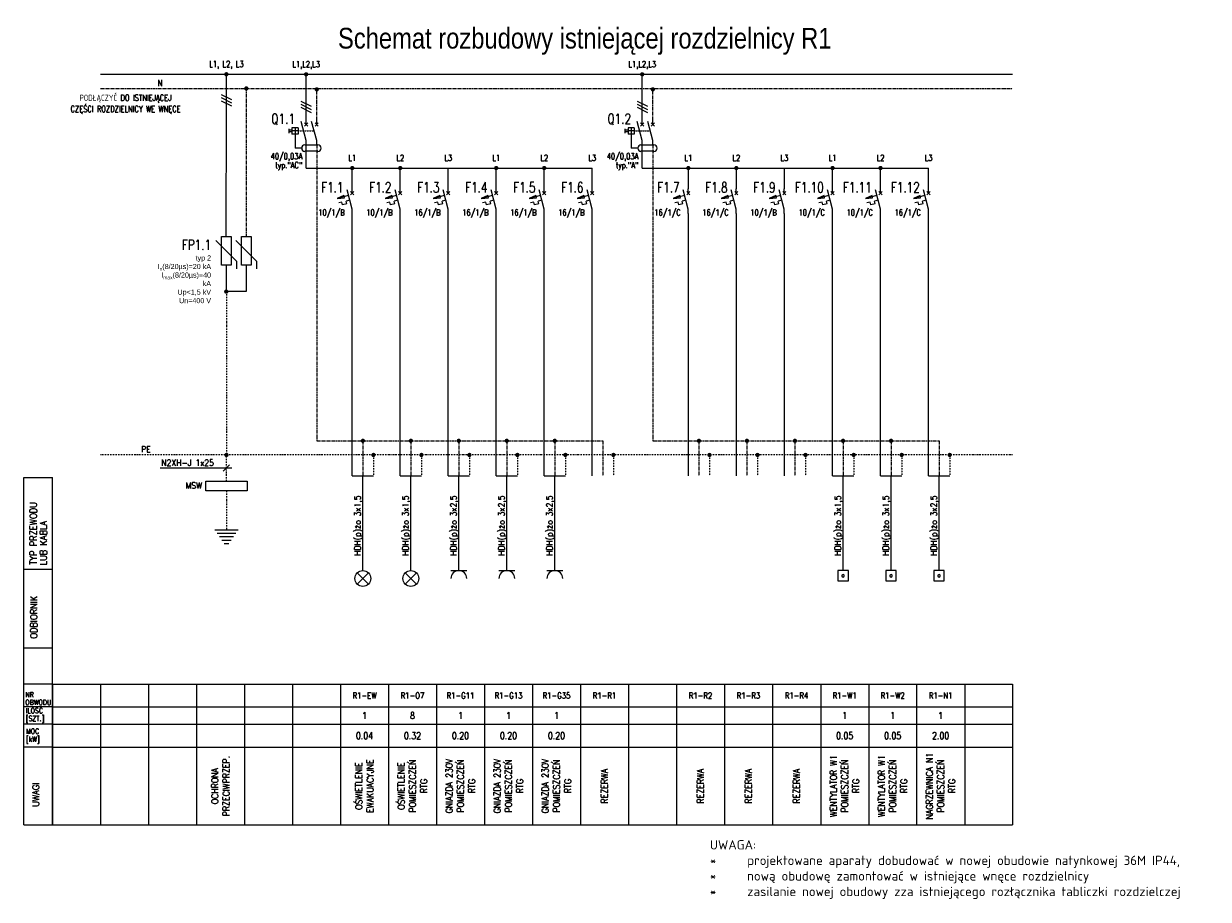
# Model space of a CAD drawing. Header units: millimetres. Extents: x 70863 to 97203, y -18528 to 3008.
# Tile 72 of 122: x 94917 to 97203, y -16420 to -14729. Entities that reach past the tile are written whole.
import ezdxf
from ezdxf.enums import TextEntityAlignment as Align

# ---------------------------------------------------------------- set-up
doc = ezdxf.new("R2010")
doc.units = ezdxf.units.MM
for name, pattern in [('GRUBA', [0]), ('HIDDEN', [0.375, 0.25, -0.125]), ('MITTE', [2, 1.25, -0.25, 0.25, -0.25]), ('PO-ZWYK', [0]), ('STRICHPUNKT', [1, 0.5, -0.25, 0, -0.25])]:
    doc.linetypes.add(name, pattern=pattern)
doc.layers.add('0-EL-OPIS', color=120, linetype='Continuous')
for name, color, linetype, lineweight in [('E_linie', 62, 'Continuous', 25), ('E_opisy_zwykłe', 253, 'Continuous', 18), ('E_symbol', 41, 'Continuous', 25), ('N', 5, 'MITTE', 9), ('OPISY', 4, 'Continuous', 9), ('PE', 3, 'STRICHPUNKT', 9), ('PRZEW', 9, 'Continuous', 15), ('PRZEWODY', 9, 'Continuous', 15), ('TABELKI', 2, 'Continuous', 15)]:
    doc.layers.add(name, color=color, linetype=linetype, lineweight=lineweight)
doc.styles.add('ARIAL', font='ARIALN.TTF')
doc.styles.add('EL-OPIS', font='romans.shx', dxfattribs={"width": 0.85})
doc.styles.add('ROMANS', font='romans', dxfattribs={"width": 0.85})
doc.styles.get("Standard").update_dxf_attribs({"font": 'arial.ttf'})

# ---------------------------------------------------------------- blocks, each defined once
blk = doc.blocks.new('wyłącznik_różnicowoprądowy')
at = {"layer": 'E_symbol', "ltscale": 0.5}
for p, q in [((0.98, -3.67), (0, 0)), ((0.98, -0.61), (0.98, 0.25)), ((3.02, -3.67), (2.04, 0)), ((3.02, -0.61), (3.02, 0.25)), ((-2.37, -1.43), (-2.37, -2.25)), ((-1.75, -1.68), (-2.37, -1.68)), ((-1.75, -1.99), (-2.37, -1.99)), ((-1.75, -1.24), (-1.75, -2.44)), ((-0.55, -1.24), (-1.75, -1.24)), ((-0.55, -1.84), (-1.75, -1.84)), ((-1.15, -1.24), (-1.15, -2.44)), ((-0.55, -1.24), (-0.55, -2.44)), ((1.3, -0.3), (0.67, -0.92)), ((0.67, -0.3), (1.3, -0.92)), ((3.34, -0.3), (2.71, -0.92)), ((2.71, -0.3), (3.34, -0.92)), ((-0.55, -2.44), (-1.75, -2.44)), ((-1.15, -2.44), (-1.15, -5.16)), ((0.75, -4.53), (3.25, -4.53)), ((0.98, -4.53), (0.98, -3.67)), ((3.02, -4.53), (3.02, -3.67)), ((0.13, -5.16), (-1.15, -5.16)), ((3.25, -5.78), (0.75, -5.78))]:
    blk.add_line(p, q, dxfattribs=at)
at = {"layer": 'E_symbol', "linetype": 'HIDDEN', "ltscale": 0.2}
blk.add_line((-0.55, -1.84), (2.53, -1.84), dxfattribs=at)
at = {"layer": 'E_symbol', "ltscale": 0.5}
for centre, start, end in [((0.75, -5.16), 90, 270), ((3.25, -5.16), 270, 90)]:
    blk.add_arc(centre, 0.625, start, end, dxfattribs=at)
blk = doc.blocks.new('wyłacznik_nadpradowy')
at = {"layer": 'E_symbol', "ltscale": 0.5}
for p, q in [((0.98, -3.67), (0, 0)), ((0.98, -0.61), (0.98, 0.25)), ((0.28, -1.06), (-1.92, -1.65)), ((-0.66, -1.07), (-1.92, -1.65)), ((-1.92, -1.65), (-0.54, -1.51)), ((-0.54, -1.51), (-0.66, -1.07)), ((0.52, -1.94), (-0.2, -2.13)), ((-0.07, -2.65), (-0.2, -2.13)), ((1.3, -0.3), (0.67, -0.92)), ((0.67, -0.3), (1.3, -0.92)), ((-1.01, -2.35), (-1.64, -2.51)), ((-0.87, -2.86), (-1.01, -2.35)), ((-0.07, -2.65), (-0.87, -2.86)), ((0.98, -4.53), (0.98, -3.67))]:
    blk.add_line(p, q, dxfattribs=at)
blk = doc.blocks.new('120S0N_101')
at = {"linetype": 'GRUBA'}
for p, q in [((-1, 0.4), (1, -0.6)), ((-1, -0.2), (1, -1.2)), ((-1, -0.8), (1, -1.8))]:
    blk.add_line(p, q, dxfattribs=at)
blk = doc.blocks.new('*T726')
at = {"layer": 'TABELKI', "color": 0, "linetype": 'ByBlock', "lineweight": -2, "ltscale": 200, "transparency": 16777216}
for p, q in [((0, 0), (1853, 0)), ((0, 0), (0, -271.4)), ((92.6, 0), (92.6, -271.4)), ((185.3, 0), (185.3, -271.4)), ((277.9, 0), (277.9, -271.4)), ((370.5, 0), (370.5, -271.4)), ((463.1, 0), (463.1, -271.4)), ((555.8, 0), (555.8, -271.4)), ((648.4, 0), (648.4, -271.4)), ((741, 0), (741, -271.4)), ((833.6, 0), (833.6, -271.4)), ((926.3, 0), (926.3, -271.4)), ((1018.9, 0), (1018.9, -271.4)), ((1111.5, 0), (1111.5, -271.4)), ((1204.1, 0), (1204.1, -271.4)), ((1296.8, 0), (1296.8, -271.4)), ((1389.4, 0), (1389.4, -271.4)), ((1482.5, 0), (1482.5, -271.4)), ((1575.1, 0), (1575.1, -271.4)), ((1667.7, 0), (1667.7, -271.4)), ((1760.4, 0), (1760.4, -271.4)), ((1853, 0), (1853, -271.4)), ((0, -43.5), (1853, -43.5)), ((0, -77), (1853, -77)), ((0, -121.5), (1853, -121.5)), ((0, -271.4), (1853, -271.4))]:
    blk.add_line(p, q, dxfattribs=at)
at = {"layer": 'TABELKI', "color": 7, "ltscale": 200, "transparency": 16777216, "attachment_point": 5, "style": 'ROMANS'}
for s, insert, char_height, width in [('R1-EW', (602.1, -21.8), 11.5, 83.744), ('R1-O7', (694.7, -21.8), 11.5, 83.744), ('R1-G11', (787.3, -21.8), 11.5, 83.744), ('R1-G13', (880, -21.8), 11.5, 83.744), ('R1-G35', (972.6, -21.8), 11.5, 83.744), ('R1-R1', (1065.2, -21.8), 11.5, 83.744), ('R1-R2', (1250.5, -21.8), 11.5, 83.744), ('R1-R3', (1343.1, -21.8), 11.5, 83.744), ('R1-R4', (1435.9, -21.8), 11.5, 84.19), ('R1-W1', (1528.8, -21.8), 11.5, 83.744), ('R1-W2', (1621.4, -21.8), 11.5, 83.744), ('R1-N1', (1714, -21.8), 11.5, 83.744), ('1', (602.1, -60.3), 13, 83.744), ('8', (694.7, -60.3), 13, 83.744), ('1', (787.3, -60.3), 13, 83.744), ('1', (880, -60.3), 13, 83.744), ('1', (972.6, -60.3), 13, 83.744), ('1', (1528.8, -60.3), 13, 83.744), ('1', (1621.4, -60.3), 13, 83.744), ('1', (1714, -60.3), 13, 83.744)]:
    blk.add_mtext(s, dxfattribs=dict(at, insert=insert, char_height=char_height, width=width))
at = {"layer": 'TABELKI', "color": 253, "ltscale": 200, "transparency": 16777216, "char_height": 13, "width": 77.692, "attachment_point": 5, "style": 'ROMANS'}
for s, insert in [('0.04', (602.1, -99.2)), ('0.32', (694.7, -99.2)), ('0.20', (787.3, -99.2)), ('0.20', (880, -99.2)), ('0.20', (972.6, -99.2)), ('0.05', (1528.8, -99.2)), ('0.05', (1621.4, -99.2)), ('2.00', (1714, -99.2))]:
    blk.add_mtext(s, dxfattribs=dict(at, insert=insert))
at = {"layer": 'TABELKI', "color": 7, "ltscale": 200, "transparency": 16777216, "char_height": 13, "width": 141.102, "attachment_point": 5, "rotation": 90, "style": 'ROMANS'}
for s, insert in [('OCHRONA PRZECIWPRZEP.', (324.2, -196.4)), ('OŚWIETLENIE EWAKUACYJNE', (602.1, -196.4)), ('OŚWIETLENIE POMIESZCZEŃ RTG', (694.7, -196.4)), ('NAGRZEWNICA N1 POMIESZCZEŃ RTG', (1714, -196.4)), ('GNIAZDA 230V POMIESZCZEŃ RTG', (787.3, -196.4)), ('GNIAZDA 230V POMIESZCZEŃ RTG', (880, -196.4)), ('GNIAZDA 230V POMIESZCZEŃ RTG', (972.6, -196.4)), ('REZERWA', (1065.2, -196.4)), ('REZERWA', (1250.5, -196.4)), ('REZERWA', (1343.1, -196.4)), ('REZERWA', (1435.9, -196.4)), ('WENTYLATOR W1 POMIESZCZEŃ RTG', (1528.8, -196.4)), ('WENTYLATOR W1 POMIESZCZEŃ RTG', (1621.4, -196.4))]:
    blk.add_mtext(s, dxfattribs=dict(at, insert=insert))

msp = doc.modelspace()

# ---------------------------------------------------------------- linework, layer by layer
at = {"layer": 'E_linie', "linetype": 'PO-ZWYK', "ltscale": 0.5}
for p, q in [((95741.018, -15784.858), (95771.618, -15784.858)), ((95833.645, -15784.858), (95864.245, -15784.858)), ((95926.273, -15784.858), (95956.873, -15784.858)), ((96487.958, -15784.858), (96487.958, -15804.951)), ((96508.051, -15784.858), (96487.958, -15784.858)), ((96508.051, -15804.951), (96508.051, -15784.858)), ((96580.586, -15784.858), (96580.586, -15804.951)), ((96600.679, -15784.858), (96580.586, -15784.858)), ((96600.679, -15804.951), (96600.679, -15784.858)), ((96673.212, -15784.858), (96673.212, -15804.951)), ((96693.305, -15784.858), (96673.212, -15784.858)), ((96693.305, -15804.951), (96693.305, -15784.858)), ((96487.958, -15804.951), (96508.051, -15804.951)), ((96580.586, -15804.951), (96600.679, -15804.951)), ((96673.212, -15804.951), (96693.305, -15804.951))]:
    msp.add_line(p, q, dxfattribs=at)
at = {"layer": 'E_linie', "ltscale": 200, "elevation": 0}
for points in [[(95560.245, -15789.339), (95581.883, -15810.977)], [(95581.883, -15789.339), (95560.245, -15810.977)], [(95652.873, -15789.339), (95674.51, -15810.977)], [(95674.51, -15789.339), (95652.873, -15810.977)]]:
    msp.add_lwpolyline(points, dxfattribs=at)
at = {"layer": 'E_linie', "ltscale": 200}
for centre in [(95571.064, -15800.158), (95663.691, -15800.158)]:
    msp.add_circle(centre, 15.3, dxfattribs=at)
at = {"layer": 'E_linie', "linetype": 'PO-ZWYK', "ltscale": 0.5}
for centre in [(95756.318, -15800.158), (95848.945, -15800.158), (95941.573, -15800.158)]:
    msp.add_arc(centre, 15.3, 0, 180, dxfattribs=at)
for centre, start_param, end_param in [((96497.814, -15794.905), 3.99239696, 7.13398962), ((96497.814, -15794.905), 0.85080431, 3.99239696), ((96590.441, -15794.905), 3.99239696, 7.13398962), ((96590.441, -15794.905), 0.85080431, 3.99239696), ((96683.068, -15794.905), 3.99239696, 7.13398962), ((96683.068, -15794.905), 0.85080431, 3.99239696)]:
    msp.add_ellipse(centre, major_axis=(-1.656, 1.888), ratio=1, start_param=start_param, end_param=end_param, dxfattribs=at)
at = {"layer": 'E_symbol', "ltscale": 5}
for p, q in [((95327.472, -15187.593), (95287.472, -15147.259)), ((95366.136, -15187.593), (95326.136, -15147.259)), ((95327.472, -15187.593), (95327.472, -15202.593)), ((95366.136, -15187.593), (95366.136, -15202.593)), ((95307.882, -15706.552), (95285.509, -15706.552)), ((95330.256, -15706.552), (95307.882, -15706.552)), ((95307.882, -15713.277), (95289.984, -15713.277)), ((95307.882, -15720.003), (95294.458, -15720.003)), ((95307.882, -15726.729), (95298.933, -15726.729)), ((95325.781, -15713.277), (95307.882, -15713.277)), ((95321.306, -15720.003), (95307.882, -15720.003)), ((95316.832, -15726.729), (95307.882, -15726.729)), ((95307.882, -15733.455), (95303.408, -15733.455)), ((95312.357, -15733.455), (95307.882, -15733.455))]:
    msp.add_line(p, q, dxfattribs=at)
for points in [[(95298.14, -15139.682), (95316.804, -15139.682), (95316.804, -15195.17), (95298.14, -15195.17)], [(95336.804, -15139.682), (95355.468, -15139.682), (95355.468, -15195.17), (95336.804, -15195.17)], [(95268.211, -15612.331), (95347.554, -15612.331), (95347.554, -15630.8), (95268.211, -15630.8)]]:
    msp.add_lwpolyline(points, close=True, dxfattribs=at)
at = {"layer": 'N', "ltscale": 5}
for p, q in [((95064.827, -14853.942), (96825.184, -14853.942)), ((95346.136, -14853.962), (95346.136, -15139.682)), ((95482.004, -14915.118, 0.023), (95482.106, -14855.659, 0.023)), ((96130.617, -14915.118, 0.023), (96130.72, -14855.659, 0.023)), ((95482.004, -14962.643, 0.023), (95482.004, -15534.324)), ((96130.617, -14962.643, 0.023), (96130.617, -15534.324)), ((95482.004, -15534.324), (96034.199, -15534.324)), ((95571.064, -15534.324), (95571.064, -15601.903)), ((95663.691, -15534.324), (95663.691, -15601.903)), ((95756.318, -15534.324), (95756.318, -15601.903)), ((95848.945, -15534.324), (95848.945, -15601.903)), ((95941.573, -15534.324), (95941.573, -15601.903)), ((96034.199, -15534.324), (96034.199, -15601.903)), ((96130.617, -15534.324), (96683.259, -15534.324)), ((96219.677, -15534.324), (96219.677, -15601.903)), ((96312.305, -15534.324), (96312.305, -15601.903)), ((96404.931, -15534.324), (96404.931, -15601.903)), ((96498.005, -15534.324), (96498.005, -15601.903)), ((96590.632, -15534.324), (96590.632, -15601.903)), ((96683.259, -15534.324), (96683.259, -15601.903))]:
    msp.add_line(p, q, dxfattribs=at)
at = {"layer": 'PE', "ltscale": 5}
for p, q in [((95307.882, -15246.333), (95307.882, -15561.609)), ((96825.184, -15561.61), (95064.827, -15561.625)), ((95307.882, -15612.331), (95307.882, -15561.609)), ((95591.464, -15561.575), (95591.464, -15601.903)), ((95684.091, -15561.575), (95684.091, -15601.903)), ((95776.718, -15561.575), (95776.718, -15601.903)), ((95869.345, -15561.575), (95869.345, -15601.903)), ((95961.973, -15561.575), (95961.973, -15601.903)), ((96054.599, -15561.575), (96054.599, -15601.903)), ((96240.077, -15561.575), (96240.077, -15601.903)), ((96332.705, -15561.575), (96332.705, -15601.903)), ((96425.331, -15561.575), (96425.331, -15601.903)), ((96518.405, -15561.575), (96518.405, -15601.903)), ((96611.032, -15561.575), (96611.032, -15601.903)), ((96703.659, -15561.575), (96703.659, -15601.903)), ((95307.882, -15630.8), (95307.882, -15706.552))]:
    msp.add_line(p, q, dxfattribs=at)
at = {"layer": 'PRZEW', "ltscale": 5}
for points, const_width in [([(95305.639, -14826.597, 1), (95309.749, -14826.597, 1)], 4.11), ([(95305.994, -14826.597, 1), (95309.394, -14826.597, 1)], 3.4), ([(95305.994, -14826.746, 1), (95309.394, -14826.746, 1)], 3.4), ([(95459.549, -14826.712, 1), (95463.659, -14826.712, 1)], 4.11), ([(95459.904, -14826.712, 1), (95463.304, -14826.712, 1)], 3.4), ([(96108.162, -14826.712, 1), (96112.272, -14826.712, 1)], 4.11), ([(96108.517, -14826.712, 1), (96111.917, -14826.712, 1)], 3.4), ([(95344.081, -14853.962, 1), (95348.191, -14853.962, 1)], 4.11), ([(95344.081, -14853.962, 1), (95348.191, -14853.962, 1)], 4.11), ([(95344.081, -14853.962, 1), (95348.191, -14853.962, 1)], 4.11), ([(95344.436, -14853.962, 1), (95347.836, -14853.962, 1)], 3.4), ([(95344.436, -14853.962, 1), (95347.836, -14853.962, 1)], 3.4), ([(95344.436, -14853.962, 1), (95347.836, -14853.962, 1)], 3.4), ([(95480.051, -14855.756, 1), (95484.161, -14855.756, 1)], 4.11), ([(95480.406, -14855.756, 1), (95483.806, -14855.756, 1)], 3.4), ([(96128.664, -14855.756, 1), (96132.775, -14855.756, 1)], 4.11), ([(96129.02, -14855.756, 1), (96132.42, -14855.756, 1)], 3.4), ([(95548.609, -15007.669, 1), (95552.719, -15007.669, 1)], 4.11), ([(95641.236, -15007.669, 1), (95645.347, -15007.669, 1)], 4.11), ([(95826.49, -15007.669, 1), (95830.601, -15007.669, 1)], 4.11), ([(95919.118, -15007.669, 1), (95923.228, -15007.669, 1)], 4.11), ([(96197.222, -15007.669, 1), (96201.333, -15007.669, 1)], 4.11), ([(96289.85, -15007.669, 1), (96293.96, -15007.669, 1)], 4.11), ([(96475.55, -15007.669, 1), (96479.66, -15007.669, 1)], 4.11), ([(96568.177, -15007.669, 1), (96572.287, -15007.669, 1)], 4.11), ([(95305.417, -15246.333, 1), (95309.527, -15246.333, 1)], 4.11), ([(95569.009, -15534.324, 1), (95573.119, -15534.324, 1)], 4.11), ([(95569.009, -15534.324, 1), (95573.119, -15534.324, 1)], 4.11), ([(95661.636, -15534.324, 1), (95665.747, -15534.324, 1)], 4.11), ([(95661.636, -15534.324, 1), (95665.747, -15534.324, 1)], 4.11), ([(95754.263, -15534.324, 1), (95758.373, -15534.324, 1)], 4.11), ([(95754.263, -15534.324, 1), (95758.373, -15534.324, 1)], 4.11), ([(95846.89, -15534.324, 1), (95851.001, -15534.324, 1)], 4.11), ([(95846.89, -15534.324, 1), (95851.001, -15534.324, 1)], 4.11), ([(95939.518, -15534.324, 1), (95943.628, -15534.324, 1)], 4.11), ([(95939.518, -15534.324, 1), (95943.628, -15534.324, 1)], 4.11), ([(96217.622, -15534.324, 1), (96221.733, -15534.324, 1)], 4.11), ([(96217.622, -15534.324, 1), (96221.733, -15534.324, 1)], 4.11), ([(96310.25, -15534.324, 1), (96314.36, -15534.324, 1)], 4.11), ([(96310.25, -15534.324, 1), (96314.36, -15534.324, 1)], 4.11), ([(96402.876, -15534.324, 1), (96406.987, -15534.324, 1)], 4.11), ([(96402.876, -15534.324, 1), (96406.987, -15534.324, 1)], 4.11), ([(96495.95, -15534.324, 1), (96500.06, -15534.324, 1)], 4.11), ([(96495.95, -15534.324, 1), (96500.06, -15534.324, 1)], 4.11), ([(96588.577, -15534.324, 1), (96592.687, -15534.324, 1)], 4.11), ([(96588.577, -15534.324, 1), (96592.687, -15534.324, 1)], 4.11), ([(95305.826, -15561.585, 1), (95309.937, -15561.585, 1)], 4.11), ([(95589.409, -15561.575, 1), (95593.519, -15561.575, 1)], 4.11), ([(95589.409, -15561.575, 1), (95593.519, -15561.575, 1)], 4.11), ([(95682.036, -15561.575, 1), (95686.147, -15561.575, 1)], 4.11), ([(95682.036, -15561.575, 1), (95686.147, -15561.575, 1)], 4.11), ([(95774.663, -15561.575, 1), (95778.773, -15561.575, 1)], 4.11), ([(95774.663, -15561.575, 1), (95778.773, -15561.575, 1)], 4.11), ([(95867.29, -15561.575, 1), (95871.401, -15561.575, 1)], 4.11), ([(95867.29, -15561.575, 1), (95871.401, -15561.575, 1)], 4.11), ([(95959.918, -15561.575, 1), (95964.028, -15561.575, 1)], 4.11), ([(95959.918, -15561.575, 1), (95964.028, -15561.575, 1)], 4.11), ([(96052.544, -15561.575, 1), (96056.655, -15561.575, 1)], 4.11), ([(96052.544, -15561.575, 1), (96056.655, -15561.575, 1)], 4.11), ([(96238.022, -15561.575, 1), (96242.133, -15561.575, 1)], 4.11), ([(96238.022, -15561.575, 1), (96242.133, -15561.575, 1)], 4.11), ([(96330.65, -15561.575, 1), (96334.76, -15561.575, 1)], 4.11), ([(96330.65, -15561.575, 1), (96334.76, -15561.575, 1)], 4.11), ([(96423.276, -15561.575, 1), (96427.387, -15561.575, 1)], 4.11), ([(96423.276, -15561.575, 1), (96427.387, -15561.575, 1)], 4.11), ([(96516.35, -15561.575, 1), (96520.46, -15561.575, 1)], 4.11), ([(96516.35, -15561.575, 1), (96520.46, -15561.575, 1)], 4.11), ([(96608.977, -15561.575, 1), (96613.087, -15561.575, 1)], 4.11), ([(96608.977, -15561.575, 1), (96613.087, -15561.575, 1)], 4.11), ([(96701.604, -15561.575, 1), (96705.714, -15561.575, 1)], 4.11), ([(96701.604, -15561.575, 1), (96705.714, -15561.575, 1)], 4.11)]:
    msp.add_lwpolyline(points, format="xyb", close=True, dxfattribs=dict(at, const_width=const_width))
at = {"layer": 'PRZEWODY', "ltscale": 5}
for p, q in [((95064.827, -14826.712), (96825.184, -14826.712)), ((95307.631, -14893.957), (95307.694, -14826.746)), ((95461.604, -14915.118, 0.023), (95461.604, -14826.712, 0.023)), ((96110.217, -14915.118, 0.023), (96110.217, -14826.712, 0.023)), ((95307.472, -15139.682), (95307.631, -14893.957)), ((95461.604, -15007.669, 0.023), (95461.604, -14962.919, 0.023)), ((96110.217, -15007.669, 0.023), (96110.217, -14962.919, 0.023)), ((95461.604, -15007.669, 0.023), (96013.799, -15007.669, 0.023)), ((95550.664, -15047.592, 0.023), (95550.664, -15007.669, 0.023)), ((95643.291, -15047.592, 0.023), (95643.291, -15007.669, 0.023)), ((95735.918, -15047.592, 0.023), (95735.918, -15007.669, 0.023)), ((95828.545, -15047.592, 0.023), (95828.545, -15007.669, 0.023)), ((95921.173, -15047.592, 0.023), (95921.173, -15007.669, 0.023)), ((96013.799, -15047.592, 0.023), (96013.799, -15007.669, 0.023)), ((96110.217, -15007.669, 0.023), (96662.859, -15007.669, 0.023)), ((96199.277, -15047.592, 0.023), (96199.277, -15007.669, 0.023)), ((96291.905, -15047.592, 0.023), (96291.905, -15007.669, 0.023)), ((96384.531, -15047.592, 0.023), (96384.531, -15007.669, 0.023)), ((96477.605, -15047.592, 0.023), (96477.605, -15007.669, 0.023)), ((96570.232, -15047.592, 0.023), (96570.232, -15007.669, 0.023)), ((96662.859, -15047.592, 0.023), (96662.859, -15007.669, 0.023)), ((95550.664, -15153.534, 0.023), (95550.664, -15095.393, 0.023)), ((95643.291, -15153.534, 0.023), (95643.291, -15095.393, 0.023)), ((95735.918, -15153.534, 0.023), (95735.918, -15095.393, 0.023)), ((95828.545, -15153.534, 0.023), (95828.545, -15095.393, 0.023)), ((95921.173, -15153.534, 0.023), (95921.173, -15095.393, 0.023)), ((96013.799, -15153.534, 0.023), (96013.799, -15095.393, 0.023)), ((96199.277, -15153.534, 0.023), (96199.277, -15095.393, 0.023)), ((96291.905, -15153.534, 0.023), (96291.905, -15095.393, 0.023)), ((96384.531, -15153.534, 0.023), (96384.531, -15095.393, 0.023)), ((96477.605, -15153.534, 0.023), (96477.605, -15095.393, 0.023)), ((96570.232, -15153.534, 0.023), (96570.232, -15095.393, 0.023)), ((96662.859, -15153.534, 0.023), (96662.859, -15095.393, 0.023)), ((95550.664, -15601.903), (95550.664, -15153.534, 0.023)), ((95643.291, -15601.903), (95643.291, -15153.534, 0.023)), ((95735.918, -15601.903), (95735.918, -15153.534, 0.023)), ((95828.545, -15601.903), (95828.545, -15153.534, 0.023)), ((95921.173, -15601.903), (95921.173, -15153.534, 0.023)), ((96013.799, -15601.903), (96013.799, -15153.534, 0.023)), ((96199.277, -15601.903), (96199.277, -15153.534, 0.023)), ((96291.905, -15601.903), (96291.905, -15153.534, 0.023)), ((96384.531, -15601.903), (96384.531, -15153.534, 0.023)), ((96477.605, -15601.903), (96477.605, -15153.534, 0.023)), ((96570.232, -15601.903), (96570.232, -15153.534, 0.023)), ((96662.859, -15601.903), (96662.859, -15153.534, 0.023)), ((95307.472, -15195.17), (95307.472, -15246.333)), ((95346.136, -15195.17), (95346.136, -15246.333)), ((95346.136, -15246.333), (95307.472, -15246.333)), ((95318.537, -15586.886), (95180.201, -15586.886)), ((95314.041, -15580.842), (95301.723, -15593.098)), ((95550.664, -15601.903), (95591.464, -15601.903)), ((95571.064, -15784.858), (95571.064, -15601.903)), ((95643.291, -15601.903), (95684.091, -15601.903)), ((95663.691, -15784.858), (95663.691, -15601.903)), ((95735.918, -15601.903), (95776.718, -15601.903)), ((95756.318, -15784.858), (95756.318, -15601.903)), ((95828.545, -15601.903), (95869.345, -15601.903)), ((95848.945, -15784.858), (95848.945, -15601.903)), ((95921.173, -15601.903), (95961.973, -15601.903)), ((95941.573, -15784.858), (95941.573, -15601.903)), ((96477.605, -15601.903), (96518.405, -15601.903)), ((96498.005, -15784.858), (96498.005, -15601.903)), ((96570.232, -15601.903), (96611.032, -15601.903)), ((96590.632, -15784.858), (96590.632, -15601.903)), ((96662.859, -15601.903), (96703.659, -15601.903)), ((96683.259, -15784.858), (96683.259, -15601.903))]:
    msp.add_line(p, q, dxfattribs=at)
at = {"layer": 'TABELKI', "ltscale": 0.5}
for p, q in [((94916.959, -16275.783), (94916.959, -15604.907)), ((94916.959, -15604.907), (94972.2, -15604.907)), ((94972.2, -16275.783), (94972.2, -15604.907)), ((94971.761, -15782.602), (94916.52, -15782.602)), ((94972.2, -15934.347), (94916.959, -15934.347)), ((94972.2, -16004.347), (94916.959, -16004.347)), ((94972.2, -16047.897), (94916.959, -16047.897)), ((94972.2, -16081.382), (94916.959, -16081.382)), ((94972.2, -16125.798), (94916.959, -16125.798)), ((94916.959, -16275.783), (94972.2, -16275.783))]:
    msp.add_line(p, q, dxfattribs=at)

# ---------------------------------------------------------------- block references
msp.add_blockref('*T726', (94972.2, -16004.347))
at = {"layer": 'E_symbol', "ltscale": 5, "xscale": 10, "yscale": 10, "zscale": 10}
for p in [(95307.342, -14869.611), (95461.604, -14882.387, 0.023), (96110.217, -14882.387, 0.023)]:
    msp.add_blockref('120S0N_101', p, dxfattribs=at)
at = {"layer": 'PRZEWODY', "xscale": 10, "yscale": 10, "zscale": 10}
for name, p in [('wyłącznik_różnicowoprądowy', (95451.765, -14917.598, 0.023)), ('wyłącznik_różnicowoprądowy', (96100.378, -14917.598, 0.023)), ('wyłacznik_nadpradowy', (95540.825, -15050.072, 0.023)), ('wyłacznik_nadpradowy', (95633.452, -15050.072, 0.023)), ('wyłacznik_nadpradowy', (95726.079, -15050.072, 0.023)), ('wyłacznik_nadpradowy', (95818.706, -15050.072, 0.023)), ('wyłacznik_nadpradowy', (95911.334, -15050.072, 0.023)), ('wyłacznik_nadpradowy', (96003.96, -15050.072, 0.023)), ('wyłacznik_nadpradowy', (96189.438, -15050.072, 0.023)), ('wyłacznik_nadpradowy', (96282.066, -15050.072, 0.023)), ('wyłacznik_nadpradowy', (96374.692, -15050.072, 0.023)), ('wyłacznik_nadpradowy', (96467.766, -15050.072, 0.023)), ('wyłacznik_nadpradowy', (96560.393, -15050.072, 0.023)), ('wyłacznik_nadpradowy', (96653.02, -15050.072, 0.023))]:
    msp.add_blockref(name, p, dxfattribs=at)

# ---------------------------------------------------------------- texts
at = {"layer": '0-EL-OPIS', "ltscale": 4, "insert": (96240.827, -16305.34), "char_height": 18, "width": 997.50001, "attachment_point": 1, "rotation": 359.999464, "style": 'EL-OPIS'}
msp.add_mtext('{\\fISOCPEUR|b0|i0|c238|p34;\\W1;UWAGA:\\P\\pi-18,l18;*^Iprojektowane aparaty dobudować w nowej obudowie natynkowej 36M IP44,\\P*^Inową obudowę zamontować w istniejące wnęce rozdzielnicy\\P*^Izasilanie nowej obudowy zza istniejącego rozłącznika tabliczki rozdzielczej}', dxfattribs=at)
at = {"layer": 'E_opisy_zwykłe', "ltscale": 5, "style": 'ROMANS', "width": 0.75}
for s, p in [('L1, L2, L3', (95307.694, -14816.597)), ('L1,L2,L3', (95461.604, -14816.712, 0.023)), ('L1,L2,L3', (96110.217, -14816.712, 0.023)), ('PODŁĄCZYĆ DO ISTNIEJĄCEJ', (95113.15, -14881.641)), ('CZĘŚCI ROZDZIELNICY WE WNĘCE', (95113.15, -14903.096)), ('L1', (95550.664, -14997.669, 0.023)), ('L2', (95643.291, -14997.669, 0.023)), ('L3', (95735.918, -14997.669, 0.023)), ('L1', (95828.545, -14997.669, 0.023)), ('L2', (95921.173, -14997.669, 0.023)), ('L3', (96013.799, -14997.669, 0.023)), ('L1', (96199.277, -14997.669, 0.023)), ('L2', (96291.905, -14997.669, 0.023)), ('L3', (96384.531, -14997.669, 0.023)), ('L1', (96477.605, -14997.669, 0.023)), ('L2', (96570.232, -14997.669, 0.023)), ('L3', (96662.859, -14997.669, 0.023))]:
    msp.add_text(s, height=12, dxfattribs=at).set_placement(p, align=Align.BOTTOM_CENTER)
at = {"layer": 'E_opisy_zwykłe', "ltscale": 5, "style": 'ROMANS'}
for s, width, p in [('N', 0.75, (95175.035, -14849.497)), ('PE', 0.9, (95143.091, -15556.472)), ('N2XH-J 1x25', 0.9, (95182.14, -15582.685)), ('MSW', 0.9, (95228.974, -15626.479))]:
    msp.add_text(s, height=12, dxfattribs=dict(at, width=width)).set_placement(p)
at = {"layer": 'E_opisy_zwykłe', "ltscale": 5, "style": 'ROMANS', "width": 0.75}
for s, height, p in [('Q1.1', 19.6875, (95440.057, -14922.469, 0.023)), ('Q1.2', 19.6875, (96088.67, -14922.469, 0.023)), ('40/0,03A', 12, (95454.175, -14990.827, 0.023)), ('typ."AC"', 12, (95454.175, -15008.067, 0.023)), ('40/0,03A', 12, (96102.788, -14990.827, 0.023)), ('typ."A"', 12, (96102.788, -15008.067, 0.023)), ('F1.1', 19.6875, (95533.773, -15054.943, 0.023)), ('F1.2', 19.6875, (95626.4, -15054.943, 0.023)), ('F1.3', 19.6875, (95719.027, -15054.943, 0.023)), ('F1.4', 19.6875, (95811.654, -15054.943, 0.023)), ('F1.5', 19.6875, (95904.281, -15054.943, 0.023)), ('F1.6', 19.6875, (95996.908, -15054.943, 0.023)), ('F1.7', 19.6875, (96182.386, -15054.943, 0.023)), ('F1.8', 19.6875, (96275.013, -15054.943, 0.023)), ('F1.9', 19.6875, (96367.64, -15054.943, 0.023)), ('F1.10', 19.6875, (96460.714, -15054.943, 0.023)), ('F1.11', 19.6875, (96553.341, -15054.943, 0.023)), ('F1.12', 19.6875, (96645.968, -15054.943, 0.023)), ('10/1/B', 12, (95535.834, -15099.52, 0.023)), ('10/1/B', 12, (95628.462, -15099.52, 0.023)), ('16/1/B', 12, (95721.088, -15099.52, 0.023)), ('16/1/B', 12, (95813.716, -15099.52, 0.023)), ('16/1/B', 12, (95906.343, -15099.52, 0.023)), ('16/1/B', 12, (95998.97, -15099.52, 0.023)), ('16/1/C', 12, (96184.448, -15099.52, 0.023)), ('16/1/C', 12, (96277.075, -15099.52, 0.023)), ('10/1/B', 12, (96369.702, -15099.52, 0.023)), ('10/1/C', 12, (96462.775, -15099.52, 0.023)), ('10/1/C', 12, (96555.402, -15099.52, 0.023)), ('16/1/C', 12, (96648.029, -15099.52, 0.023)), ('FP1.1', 19.6875, (95278.134, -15165.875))]:
    msp.add_text(s, height=height, dxfattribs=at).set_placement(p, align=Align.RIGHT)
at = {"layer": 'E_opisy_zwykłe', "color": 7, "ltscale": 5, "style": 'ROMANS', "width": 0.9}
for s, p in [('TYP PRZEWODU', (94941.607, -15773.355)), ('LUB KABLA', (94960.998, -15774.504)), ('ODBIORNIK', (94942.378, -15916.292)), ('UWAGI', (94946.404, -16240.803))]:
    msp.add_text(s, height=13, rotation=90, dxfattribs=at).set_placement(p)
at = {"layer": 'E_opisy_zwykłe', "ltscale": 5, "style": 'ROMANS', "width": 0.9}
for s, p in [('HDH(p)żo 3x1,5', (95566.8, -15755.974)), ('HDH(p)żo 3x1,5', (95659.428, -15755.974)), ('HDH(p)żo 3x2,5', (95752.054, -15755.974)), ('HDH(p)żo 3x2,5', (95844.682, -15755.974)), ('HDH(p)żo 3x2,5', (95937.309, -15755.974)), ('HDH(p)żo 3x1,5', (96493.741, -15755.974)), ('HDH(p)żo 3x1,5', (96586.368, -15755.974)), ('HDH(p)żo 3x2,5', (96678.995, -15755.974))]:
    msp.add_text(s, height=12, rotation=90, dxfattribs=at).set_placement(p)
at = {"layer": 'E_opisy_zwykłe', "color": 7, "ltscale": 5, "style": 'ROMANS', "width": 0.8}
for s, p in [('NR', (94919.568, -16029.326)), ('OBWODU', (94919.568, -16044.226)), ('ILOŚĆ', (94920.38, -16060.28)), ('[SZT.]', (94920.38, -16075.433)), ('MOC', (94920.921, -16100.056)), ('[kW]', (94920.921, -16115.221))]:
    msp.add_text(s, height=10, dxfattribs=at).set_placement(p)
at = {"layer": 'E_opisy_zwykłe', "ltscale": 5, "insert": (95278.134, -15176.356), "char_height": 9.86454, "attachment_point": 3}
msp.add_mtext_dynamic_manual_height_columns('\\A1;typ 2\\PI{\\H0.7x;\\S^ n;}(8/20µs)=20 kA\\PI{\\H0.7x;\\S^ max;}(8/20µs)=40 kA\\PUp<1,5 kV\\PUn=400 V', width=109.05244, gutter_width=12.5, heights=[0], dxfattribs=at)
at = {"layer": 'OPISY', "ltscale": 5, "style": 'ARIAL'}
msp.add_text('Schemat rozbudowy istniejącej rozdzielnicy R1', height=40, dxfattribs=at).set_placement((95523.073, -14777.003))

doc.saveas('drawing.dxf')
